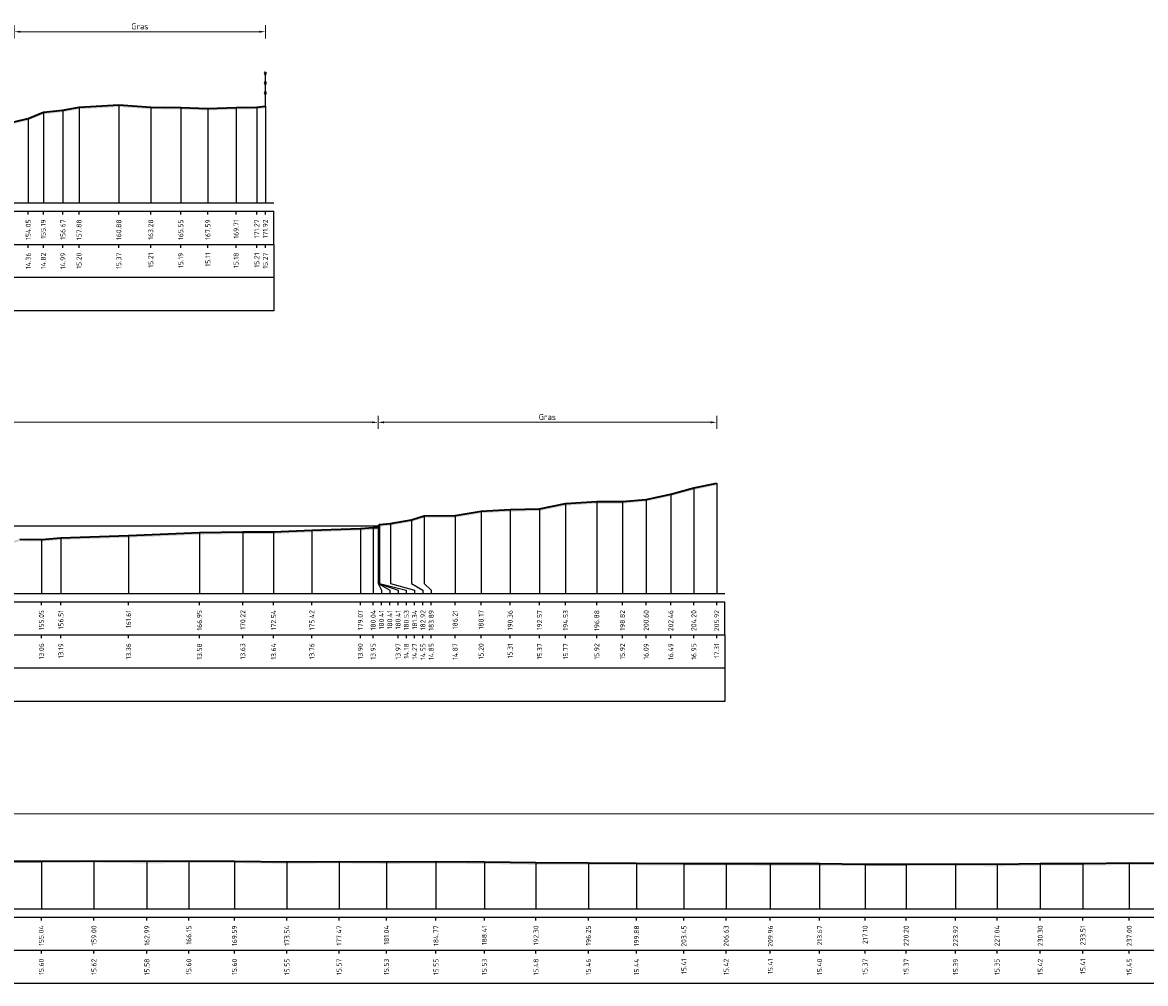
# Model space of a CAD drawing. Header units: metres. Extents: x 197882 to 206172, y 361908 to 364395.
# Tile 38 of 41: x 205937 to 206022, y 364260 to 364333. Entities that reach past the tile are written whole.
import ezdxf
from ezdxf.enums import TextEntityAlignment as Align

# ---------------------------------------------------------------- set-up
doc = ezdxf.new("R2010")
doc.units = ezdxf.units.M
doc.header["$PDMODE"] = 35
doc.header["$PDSIZE"] = 0.075
for name, color, linetype, lineweight in [('B-ME-IE-TERREINAFSCHEIDING_KUNSTMATIG_RASTERHEKWERK-SD', 20, 'Continuous', 25), ('X-ME-AL-PROFIEL_HUIDIG MAAIVELD-GD', 252, 'Continuous', 0), ('X-XX-AL-DETAIL1-M', 7, 'Continuous', 18), ('X-XX-AL-DWARSPROFIEL_PROFIELLIJN MAAIVELD-GD', 8, 'Continuous', 35)]:
    doc.layers.add(name, color=color, linetype=linetype, lineweight=lineweight)
doc.layers.add('X-ME-AL-PROFIEL_WATERLIJN-GD', color=150, linetype='Continuous')
doc.layers.add('X-ME-AL-PROFIELRASTER-S', color=7, linetype='Continuous')
doc.styles.add('NLCS-ISO-ANNOTATIEF-T18', font='NLCS-ISO.ttf', dxfattribs={"height": 1.8})
doc.styles.add('NLCS-ISO-ANNOTATIVE-T18', font='NLCS-ISO.ttf', dxfattribs={"height": 1.8})
doc.dimstyles.new('NLCS-ANNOTATIEF-T18-PIJL_L2_H0', dxfattribs={"dimtxt": 2.5, "dimasz": 1.8, "dimexe": 2, "dimexo": 2, "dimgap": 0.7, "dimtad": 1, "dimzin": 0, "dimdsep": 46, "dimtxsty": 'NLCS-ISO-ANNOTATIEF-T18', "dimcen": 0, "dimdle": 2, "dimclrd": 256, "dimclre": 256, "dimclrt": 10, "dimaunit": 2, "dimadec": 0, "dimazin": 0, "dimtfac": 1, "dimtdec": 3, "dimtofl": 0, "dimtmove": 0, "dimatfit": 3, "dimfxl": 2, "dimfxlon": 1, "dimtfillclr": 256, "dimtolj": 1, "dimtzin": 0, "dimlwd": -1, "dimlwe": -1, "dimarcsym": 0})

# ---------------------------------------------------------------- blocks, each defined once
blk = doc.blocks.new('SAL-PROFIELRASTER_BALK_EIND1-D')
at = {"color": 0, "linetype": 'ByBlock', "lineweight": -2}
blk.add_line((1, -12.5), (1, -2.5), dxfattribs=at)
at = {"color": 0, "linetype": 'ByBlock', "lineweight": -2, "flags": 128}
for points in [[(0, 0), (1, 0)], [(0, -2.5), (1, -2.5)], [(0, -12.5), (1, -12.5)]]:
    blk.add_lwpolyline(points, dxfattribs=at)
blk = doc.blocks.new('SAL-PROFIELRASTER_BALK_EIND2-D')
at = {"color": 0, "linetype": 'ByBlock', "lineweight": -2}
for p, q in [((1, -2.5), (1, -12.5)), ((1, -12.5), (0, -12.5))]:
    blk.add_line(p, q, dxfattribs=at)
blk = doc.blocks.new('SAL-PROFIELRASTER_BALK_DATA-D')
at = {"color": 0, "linetype": 'ByBlock', "lineweight": -2}
blk.add_lwpolyline([(0, -3.5), (0, -2.5)], dxfattribs=at)
at = {"color": 0, "linetype": 'ByBlock', "lineweight": -2, "style": 'NLCS-ISO-ANNOTATIVE-T18'}
blk.add_attdef('GETAL', text='', height=1.5, rotation=90, dxfattribs=at).set_placement((0.75, -5), align=Align.RIGHT)
blk = doc.blocks.new('SAL-PROFIELRASTER_AANHAAL-D')
at = {"color": 9, "linetype": 'ByBlock', "lineweight": -2, "flags": 128}
blk.add_lwpolyline([(0, 1), (0, 0)], dxfattribs=at)
blk = doc.blocks.new('SAL-PROFIELRASTER_AANHAAL_STAGGER-D')
at = {"color": 9, "linetype": 'ByBlock', "lineweight": -2, "flags": 128}
for points in [[(0, 0), (0, -0.25)], [(0, -0.25), (1, -0.75)], [(1, -0.75), (1, -1)]]:
    blk.add_lwpolyline(points, dxfattribs=at)
blk = doc.blocks.new('*D18')
at = {"layer": 'Defpoints', "color": 0, "transparency": 16777216}
for p in [(205783.859, 364272.932), (205783.859, 364265.773), (206058.694, 364265.773)]:
    blk.add_point(p, dxfattribs=at)
at = {"layer": 'X-XX-AL-DETAIL1-M', "transparency": 16777216}
for p, q in [((205783.859, 364272.432), (205783.859, 364273.432)), ((206058.244, 364272.932), (205784.309, 364272.932)), ((206058.694, 364272.432), (206058.694, 364273.432))]:
    blk.add_line(p, q, dxfattribs=at)
for points in [[(205784.309, 364273.007), (205784.309, 364272.857), (205783.859, 364272.932)], [(206058.244, 364273.007), (206058.244, 364272.857), (206058.694, 364272.932)]]:
    blk.add_solid(points, dxfattribs=at)
at = {"layer": 'X-XX-AL-DETAIL1-M', "color": 10, "transparency": 16777216, "insert": (205861.611, 364273.332), "char_height": 0.45, "attachment_point": 5, "style": 'NLCS-ISO-ANNOTATIEF-T18'}
blk.add_mtext('\\A1;Gras', dxfattribs=at)
blk = doc.blocks.new('SIE-RASTERHEKWERK-SOD')
at = {"flags": 128}
for points in [[(-0.035, 1.035), (0.035, 0.965)], [(-0.035, 0.965), (0, 1), (0.035, 1.035)], [(-0.035, 0.735), (0.035, 0.665)], [(-0.035, 0.665), (0, 0.7), (0.035, 0.735)], [(0, 0), (0, 1)], [(-0.035, 0.435), (0.035, 0.365)], [(-0.035, 0.365), (0, 0.4), (0.035, 0.435)]]:
    blk.add_lwpolyline(points, dxfattribs=at)
blk = doc.blocks.new('*D71')
at = {"layer": 'Defpoints', "color": 0, "transparency": 16777216}
for p in [(205936.861, 364331.809), (205936.861, 364325.033), (205955.777, 364318.925)]:
    blk.add_point(p, dxfattribs=at)
at = {"layer": 'X-XX-AL-DETAIL1-M', "transparency": 16777216}
for p, q in [((205936.861, 364331.309), (205936.861, 364332.309)), ((205955.777, 364331.309), (205955.777, 364332.309)), ((205955.327, 364331.809), (205937.311, 364331.809))]:
    blk.add_line(p, q, dxfattribs=at)
for points in [[(205937.311, 364331.884), (205937.311, 364331.734), (205936.861, 364331.809)], [(205955.327, 364331.884), (205955.327, 364331.734), (205955.777, 364331.809)]]:
    blk.add_solid(points, dxfattribs=at)
at = {"layer": 'X-XX-AL-DETAIL1-M', "color": 10, "transparency": 16777216, "insert": (205946.319, 364332.209), "char_height": 0.45, "attachment_point": 5, "style": 'NLCS-ISO-ANNOTATIEF-T18'}
blk.add_mtext('\\A1;Gras', dxfattribs=at)
blk = doc.blocks.new('*D73')
at = {"layer": 'Defpoints', "color": 0, "transparency": 16777216}
for p in [(205811.547, 364302.4), (205811.547, 364294.603), (205964.272, 364294.609)]:
    blk.add_point(p, dxfattribs=at)
at = {"layer": 'X-XX-AL-DETAIL1-M', "transparency": 16777216}
for p, q in [((205811.547, 364301.9), (205811.547, 364302.9)), ((205964.272, 364301.9), (205964.272, 364302.9)), ((205963.822, 364302.4), (205811.997, 364302.4))]:
    blk.add_line(p, q, dxfattribs=at)
for points in [[(205811.997, 364302.475), (205811.997, 364302.325), (205811.547, 364302.4)], [(205963.822, 364302.475), (205963.822, 364302.325), (205964.272, 364302.4)]]:
    blk.add_solid(points, dxfattribs=at)
at = {"layer": 'X-XX-AL-DETAIL1-M', "color": 10, "transparency": 16777216, "insert": (205887.91, 364302.8), "char_height": 0.45, "attachment_point": 5, "style": 'NLCS-ISO-ANNOTATIEF-T18'}
blk.add_mtext('\\A1;Waterbodem met slib', dxfattribs=at)
blk = doc.blocks.new('*D74')
at = {"layer": 'Defpoints', "color": 0, "transparency": 16777216}
for p in [(205964.272, 364302.4), (205964.272, 364294.609), (205989.776, 364289.516)]:
    blk.add_point(p, dxfattribs=at)
at = {"layer": 'X-XX-AL-DETAIL1-M', "transparency": 16777216}
for p, q in [((205964.272, 364301.9), (205964.272, 364302.9)), ((205989.776, 364301.9), (205989.776, 364302.9)), ((205989.326, 364302.4), (205964.722, 364302.4))]:
    blk.add_line(p, q, dxfattribs=at)
for points in [[(205964.722, 364302.475), (205964.722, 364302.325), (205964.272, 364302.4)], [(205989.326, 364302.475), (205989.326, 364302.325), (205989.776, 364302.4)]]:
    blk.add_solid(points, dxfattribs=at)
at = {"layer": 'X-XX-AL-DETAIL1-M', "color": 10, "transparency": 16777216, "insert": (205977.024, 364302.8), "char_height": 0.45, "attachment_point": 5, "style": 'NLCS-ISO-ANNOTATIEF-T18'}
blk.add_mtext('\\A1;Gras', dxfattribs=at)

msp = doc.modelspace()

# ---------------------------------------------------------------- hatches: boundary and pattern name
at = {"layer": 'X-ME-AL-PROFIEL_HUIDIG MAAIVELD-GD'}
h = msp.add_hatch(dxfattribs=at)
h.set_pattern_fill('AGR-MAAIVELD', color=256, scale=0.05, pattern_type=2)
h.set_pattern_definition([(45, (2.30706, 60.61458), (-0.25000007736, 0.25000007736), []), (45, (2.27135, 60.6503), (0, 0.50000015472), [0.3535535, -0.3535535]), (45, (2.23564, 60.686), (0, 0.50000015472), [0.3535535, -0.3535535]), (45, (2.19942, 60.72222), (0, 0.50000015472), [0.3535535, -0.3535535]), (45, (2.1642, 60.75744), (0, 0.50000015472), [0.3535535, -0.3535535]), (45, (2.1285, 60.79315), (0, 0.50000015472), [0.3535535, -0.3535535]), (45, (2.09278, 60.82887), (0, 0.50000015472), [0.3535535, -0.3535535]), (315, (2.30706, 60.61458), (0.25000007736, 0.25000007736), []), (315, (2.34278, 60.6503), (0.50000015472, -1e-16), [0.3535535, -0.3535535]), (315, (2.3785, 60.686), (0.50000015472, -1e-16), [0.3535535, -0.3535535]), (315, (2.4147, 60.72222), (0.50000015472, -1e-16), [0.3535535, -0.3535535]), (315, (2.44992, 60.75744), (0.50000015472, -1e-16), [0.3535535, -0.3535535]), (315, (2.48564, 60.79315), (0.50000015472, -1e-16), [0.3535535, -0.3535535]), (315, (2.52135, 60.82887), (0.50000015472, -1e-16), [0.3535535, -0.3535535])])
h.paths.add_polyline_path([(205955.777, 364326.199), (205955.777, 364326.049), (205955.131, 364325.986), (205953.568, 364325.952), (205951.444, 364325.881), (205949.405, 364325.964), (205947.14, 364325.986), (205944.734, 364326.144), (205941.739, 364325.978), (205940.524, 364325.763), (205939.05, 364325.596), (205937.911, 364325.136), (205936.724, 364324.85), (205935.893, 364324.757), (205934.784, 364324.649), (205933.992, 364324.72), (205932.797, 364324.61), (205930.308, 364324.544), (205927.586, 364324.334), (205923.696, 364324.022), (205918.682, 364323.741), (205913.108, 364323.484), (205908.226, 364322.928), (205901.352, 364322.465), (205895.678, 364322.778), (205892.494, 364323.157), (205888.26, 364323.183), (205883.877, 364323.127), (205878.403, 364322.754), (205871.748, 364322.434), (205866.136, 364321.445), (205862.225, 364321.421), (205857.945, 364321.364), (205850.934, 364321.457), (205848.351, 364321.381), (205843.127, 364321.481), (205837.674, 364321.554), (205831.655, 364321.613), (205826.807, 364321.844), (205821.389, 364322.364), (205815.85, 364323.929), (205813.451, 364324.289), (205810.062, 364324.674), (205809.001, 364324.784), (205807.983, 364324.814), (205807.406, 364324.883), (205807.388, 364324.894), (205806.836, 364324.96), (205805.635, 364325.088), (205803.887, 364325.38), (205802.047, 364325.706), (205800.375, 364325.891), (205798.489, 364326.184), (205796.843, 364326.528), (205795.178, 364326.975), (205794.027, 364327.194), (205791.286, 364327.391), (205788.978, 364327.487), (205786.466, 364327.479), (205783.859, 364327.48), (205783.859, 364327.63), (205786.466, 364327.629), (205788.978, 364327.637), (205791.286, 364327.541), (205794.027, 364327.344), (205795.178, 364327.125), (205796.843, 364326.678), (205798.489, 364326.334), (205800.375, 364326.041), (205802.047, 364325.856), (205803.887, 364325.53), (205805.635, 364325.238), (205806.836, 364325.11), (205807.388, 364325.044), (205807.406, 364325.033), (205807.983, 364324.964), (205809.001, 364324.934), (205810.062, 364324.824), (205813.451, 364324.439), (205815.85, 364324.079), (205821.389, 364322.514), (205826.807, 364321.994), (205831.655, 364321.763), (205837.674, 364321.704), (205843.127, 364321.631), (205848.351, 364321.531), (205850.934, 364321.607), (205857.945, 364321.514), (205862.225, 364321.571), (205866.136, 364321.595), (205871.748, 364322.584), (205878.403, 364322.904), (205883.877, 364323.277), (205888.26, 364323.333), (205892.494, 364323.307), (205895.678, 364322.928), (205901.352, 364322.615), (205908.226, 364323.078), (205913.108, 364323.634), (205918.682, 364323.891), (205923.696, 364324.172), (205927.586, 364324.484), (205930.308, 364324.694), (205932.797, 364324.76), (205933.992, 364324.87), (205934.784, 364324.799), (205935.893, 364324.907), (205936.724, 364325), (205937.911, 364325.286), (205939.05, 364325.746), (205940.524, 364325.913), (205941.739, 364326.128), (205944.734, 364326.294), (205947.14, 364326.136), (205949.405, 364326.114), (205951.444, 364326.031), (205953.568, 364326.102), (205955.131, 364326.136)])
h = msp.add_hatch(dxfattribs=at)
h.set_pattern_fill('AGR-MAAIVELD', color=256, scale=0.05, pattern_type=2)
h.set_pattern_definition([(45, (0.7585, 70.3239), (-0.25000007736, 0.25000007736), []), (45, (0.72278, 70.3596), (0, 0.50000015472), [0.3535535, -0.3535535]), (45, (0.68707, 70.39532), (0, 0.50000015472), [0.3535535, -0.3535535]), (45, (0.65085, 70.43153), (0, 0.50000015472), [0.3535535, -0.3535535]), (45, (0.61564, 70.46675), (0, 0.50000015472), [0.3535535, -0.3535535]), (45, (0.57992, 70.50246), (0, 0.50000015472), [0.3535535, -0.3535535]), (45, (0.5442, 70.53818), (0, 0.50000015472), [0.3535535, -0.3535535]), (315, (0.7585, 70.3239), (0.25000007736, 0.25000007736), []), (315, (0.7942, 70.3596), (0.50000015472, -1e-16), [0.3535535, -0.3535535]), (315, (0.82992, 70.39532), (0.50000015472, -1e-16), [0.3535535, -0.3535535]), (315, (0.86614, 70.43153), (0.50000015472, -1e-16), [0.3535535, -0.3535535]), (315, (0.90135, 70.46675), (0.50000015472, -1e-16), [0.3535535, -0.3535535]), (315, (0.93707, 70.50246), (0.50000015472, -1e-16), [0.3535535, -0.3535535]), (315, (0.97278, 70.53818), (0.50000015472, -1e-16), [0.3535535, -0.3535535])])
h.paths.add_polyline_path([(205989.776, 364297.821), (205988.056, 364297.465), (205986.32, 364297.003), (205984.461, 364296.601), (205982.677, 364296.431), (205980.743, 364296.439), (205978.392, 364296.283), (205976.431, 364295.887), (205974.215, 364295.826), (205972.028, 364295.718), (205970.071, 364295.382), (205967.749, 364295.366), (205966.781, 364295.066), (205965.201, 364294.788), (205964.384, 364294.698), (205964.272, 364294.609), (205964.266, 364294.49), (205963.896, 364294.47), (205962.933, 364294.417), (205959.28, 364294.278), (205956.396, 364294.154), (205954.075, 364294.147), (205950.812, 364294.1), (205945.465, 364293.873), (205940.37, 364293.704), (205938.909, 364293.575), (205937.272, 364293.613), (205933.473, 364292.484), (205928.859, 364292.321), (205925.803, 364292.489), (205919.735, 364292.589), (205917.211, 364292.563), (205914.452, 364292.471), (205908.902, 364292.636), (205902.81, 364293.064), (205898.796, 364292.868), (205891.161, 364292.187), (205884.458, 364291.966), (205879.794, 364291.947), (205876.071, 364292.059), (205870.865, 364292.047), (205866.311, 364291.945), (205861.701, 364291.936), (205854.332, 364291.969), (205848.692, 364292.117), (205844.852, 364292.223), (205840.029, 364292.337), (205833.959, 364292.626), (205828.768, 364293.02), (205823.124, 364293.098), (205819.815, 364293.383), (205816.992, 364293.567), (205814.29, 364293.957), (205812.525, 364294.23), (205811.894, 364294.409), (205811.547, 364294.603), (205811.194, 364294.726), (205810.2, 364294.899), (205809.004, 364295.352), (205808.226, 364295.845), (205807.479, 364295.954), (205805.553, 364295.983), (205803.289, 364295.969), (205801.099, 364295.99), (205798.832, 364296.01), (205796.356, 364296.052), (205794.312, 364296.03), (205791.904, 364296.09), (205789.726, 364296.134), (205787.762, 364296.163), (205785.587, 364296.205), (205783.859, 364296.232), (205783.859, 364296.082), (205785.587, 364296.055), (205787.762, 364296.013), (205789.726, 364295.984), (205791.904, 364295.94), (205794.312, 364295.88), (205796.356, 364295.902), (205798.832, 364295.86), (205801.099, 364295.84), (205803.289, 364295.819), (205805.553, 364295.833), (205807.479, 364295.804), (205808.226, 364295.695), (205809.004, 364295.202), (205810.2, 364294.749), (205811.194, 364294.576), (205811.547, 364294.453), (205811.894, 364294.259), (205812.525, 364294.08), (205814.29, 364293.807), (205816.992, 364293.417), (205819.815, 364293.233), (205823.124, 364292.948), (205828.768, 364292.87), (205833.959, 364292.476), (205840.029, 364292.187), (205844.852, 364292.073), (205848.692, 364291.967), (205854.332, 364291.819), (205861.701, 364291.786), (205866.311, 364291.795), (205870.865, 364291.897), (205876.071, 364291.909), (205879.794, 364291.797), (205884.458, 364291.816), (205891.161, 364292.037), (205898.796, 364292.718), (205902.81, 364292.914), (205908.902, 364292.486), (205914.452, 364292.321), (205917.211, 364292.413), (205919.735, 364292.439), (205925.803, 364292.339), (205928.859, 364292.171), (205933.473, 364292.334), (205937.272, 364293.463), (205938.909, 364293.425), (205940.37, 364293.554), (205945.465, 364293.723), (205950.812, 364293.95), (205954.075, 364293.997), (205956.396, 364294.004), (205959.28, 364294.128), (205962.933, 364294.267), (205963.896, 364294.32), (205964.266, 364294.34), (205964.272, 364294.459), (205964.384, 364294.548), (205965.201, 364294.638), (205966.781, 364294.916), (205967.749, 364295.216), (205970.071, 364295.232), (205972.028, 364295.568), (205974.215, 364295.676), (205976.431, 364295.737), (205978.392, 364296.133), (205980.743, 364296.289), (205982.677, 364296.281), (205984.461, 364296.451), (205986.32, 364296.853), (205988.056, 364297.315), (205989.776, 364297.671)])
h = msp.add_hatch(dxfattribs=at)
h.set_pattern_fill('AGR-MAAIVELD', color=256, scale=0.05, pattern_type=2)
h.set_pattern_definition([(45, (-3.94736, 88.7381), (-0.25000007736, 0.25000007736), []), (45, (-3.98308, 88.7738), (0, 0.50000015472), [0.3535535, -0.3535535]), (45, (-4.0188, 88.8095), (0, 0.50000015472), [0.3535535, -0.3535535]), (45, (-4.055, 88.84573), (0, 0.50000015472), [0.3535535, -0.3535535]), (45, (-4.09022, 88.88094), (0, 0.50000015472), [0.3535535, -0.3535535]), (45, (-4.12593, 88.91666), (0, 0.50000015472), [0.3535535, -0.3535535]), (45, (-4.16165, 88.95237), (0, 0.50000015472), [0.3535535, -0.3535535]), (315, (-3.94736, 88.7381), (0.25000007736, 0.25000007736), []), (315, (-3.91165, 88.7738), (0.50000015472, -1e-16), [0.3535535, -0.3535535]), (315, (-3.87593, 88.8095), (0.50000015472, -1e-16), [0.3535535, -0.3535535]), (315, (-3.83972, 88.84573), (0.50000015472, -1e-16), [0.3535535, -0.3535535]), (315, (-3.8045, 88.88094), (0.50000015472, -1e-16), [0.3535535, -0.3535535]), (315, (-3.7688, 88.91666), (0.50000015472, -1e-16), [0.3535535, -0.3535535]), (315, (-3.73308, 88.95237), (0.50000015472, -1e-16), [0.3535535, -0.3535535])])
h.paths.add_polyline_path([(206058.694, 364268.278), (206058.694, 364268.128), (206056.755, 364268.105), (206054.901, 364268.32), (206053.026, 364268.658), (206050.638, 364268.776), (206047.564, 364268.958), (206044.231, 364269.111), (206041.149, 364269.136), (206037.967, 364269.116), (206034.783, 364269.09), (206031.68, 364269.101), (206028.204, 364269.095), (206024.446, 364269.07), (206020.86, 364269.075), (206017.365, 364269.035), (206014.154, 364269.038), (206010.9, 364268.974), (206007.775, 364269.008), (206004.054, 364268.996), (206000.955, 364268.99), (205997.534, 364269.026), (205993.818, 364269.029), (205990.491, 364269.044), (205987.308, 364269.036), (205983.739, 364269.062), (205980.111, 364269.084), (205976.164, 364269.102), (205972.273, 364269.151), (205968.629, 364269.175), (205964.898, 364269.154), (205961.325, 364269.196), (205957.4, 364269.172), (205953.448, 364269.219), (205950.008, 364269.225), (205946.852, 364269.199), (205942.859, 364269.241), (205938.899, 364269.218), (205935.142, 364269.223), (205932.026, 364269.26), (205928.492, 364269.241), (205925.201, 364269.259), (205921.953, 364269.248), (205918.218, 364269.264), (205913.983, 364269.251), (205910.799, 364269.264), (205907.127, 364269.249), (205903.465, 364269.233), (205899.561, 364269.272), (205895.673, 364269.246), (205891.741, 364269.258), (205888.026, 364269.263), (205884.191, 364269.272), (205880.676, 364269.253), (205877.137, 364269.223), (205873.384, 364269.229), (205869.43, 364269.241), (205865.38, 364269.265), (205861.505, 364269.275), (205857.725, 364269.255), (205853.644, 364269.282), (205849.613, 364269.287), (205845.684, 364269.277), (205841.774, 364269.27), (205838.288, 364269.256), (205834.645, 364269.259), (205830.823, 364269.276), (205826.896, 364269.262), (205823.072, 364269.268), (205819.002, 364269.245), (205815.288, 364269.212), (205811.474, 364269.219), (205808.163, 364269.226), (205805.03, 364269.255), (205801.09, 364269.35), (205797.771, 364269.377), (205793.784, 364269.492), (205790.18, 364269.213), (205786.409, 364268.859), (205783.859, 364268.71), (205783.859, 364268.86), (205786.409, 364269.009), (205790.18, 364269.363), (205793.784, 364269.642), (205797.771, 364269.527), (205801.09, 364269.5), (205805.03, 364269.405), (205808.163, 364269.376), (205811.474, 364269.369), (205815.288, 364269.362), (205819.002, 364269.395), (205823.072, 364269.418), (205826.896, 364269.412), (205830.823, 364269.426), (205834.645, 364269.409), (205838.288, 364269.406), (205841.774, 364269.42), (205845.684, 364269.427), (205849.613, 364269.437), (205853.644, 364269.432), (205857.725, 364269.405), (205861.505, 364269.425), (205865.38, 364269.415), (205869.43, 364269.391), (205873.384, 364269.379), (205877.137, 364269.373), (205880.676, 364269.403), (205884.191, 364269.422), (205888.026, 364269.413), (205891.741, 364269.408), (205895.673, 364269.396), (205899.561, 364269.422), (205903.465, 364269.383), (205907.127, 364269.399), (205910.799, 364269.414), (205913.983, 364269.401), (205918.218, 364269.414), (205921.953, 364269.398), (205925.201, 364269.409), (205928.492, 364269.391), (205932.026, 364269.41), (205935.142, 364269.373), (205938.899, 364269.368), (205942.859, 364269.391), (205946.852, 364269.349), (205950.008, 364269.375), (205953.448, 364269.369), (205957.4, 364269.322), (205961.325, 364269.346), (205964.898, 364269.304), (205968.629, 364269.325), (205972.273, 364269.301), (205976.164, 364269.252), (205980.111, 364269.234), (205983.739, 364269.212), (205987.308, 364269.186), (205990.491, 364269.194), (205993.818, 364269.179), (205997.534, 364269.176), (206000.955, 364269.14), (206004.054, 364269.146), (206007.775, 364269.158), (206010.9, 364269.124), (206014.154, 364269.188), (206017.365, 364269.185), (206020.86, 364269.225), (206024.446, 364269.22), (206028.204, 364269.245), (206031.68, 364269.251), (206034.783, 364269.24), (206037.967, 364269.266), (206041.149, 364269.286), (206044.231, 364269.261), (206047.564, 364269.108), (206050.638, 364268.926), (206053.026, 364268.808), (206054.901, 364268.47), (206056.755, 364268.255)])

# ---------------------------------------------------------------- linework, layer by layer
at = {"layer": 'X-ME-AL-PROFIEL_WATERLIJN-GD'}
msp.add_lwpolyline([(205811.547, 364294.603), (205964.272, 364294.609)], dxfattribs=at)
at = {"layer": 'X-XX-AL-DWARSPROFIEL_PROFIELLIJN MAAIVELD-GD'}
for points in [[(205936.724, 364325), (205937.911, 364325.286), (205939.05, 364325.746), (205940.524, 364325.913), (205941.739, 364326.128), (205944.734, 364326.294), (205947.14, 364326.136), (205949.405, 364326.114), (205951.444, 364326.031), (205953.568, 364326.102), (205955.131, 364326.136), (205955.777, 364326.199)], [(205937.272, 364293.613), (205938.909, 364293.575), (205940.37, 364293.704), (205945.465, 364293.873), (205950.812, 364294.1), (205954.075, 364294.147), (205956.396, 364294.154), (205959.28, 364294.278), (205962.933, 364294.417), (205963.896, 364294.47), (205964.266, 364294.49), (205964.272, 364294.609), (205964.384, 364294.698), (205965.201, 364294.788), (205966.781, 364295.066), (205967.749, 364295.366), (205970.071, 364295.382), (205972.028, 364295.718), (205974.215, 364295.826), (205976.431, 364295.887), (205978.392, 364296.283), (205980.743, 364296.439), (205982.677, 364296.431), (205984.461, 364296.601), (205986.32, 364297.003), (205988.056, 364297.465), (205989.776, 364297.821)], [(205935.142, 364269.373), (205938.899, 364269.368), (205942.859, 364269.391), (205946.852, 364269.349), (205950.008, 364269.375), (205953.448, 364269.369), (205957.4, 364269.322), (205961.325, 364269.346), (205964.898, 364269.304), (205968.629, 364269.325), (205972.273, 364269.301), (205976.164, 364269.252), (205980.111, 364269.234), (205983.739, 364269.212), (205987.308, 364269.186), (205990.491, 364269.194), (205993.818, 364269.179), (205997.534, 364269.176), (206000.955, 364269.14), (206004.054, 364269.146), (206007.775, 364269.158), (206010.9, 364269.124), (206014.154, 364269.188), (206017.365, 364269.185), (206020.86, 364269.225), (206024.446, 364269.22)]]:
    msp.add_lwpolyline(points, dxfattribs=at)

# ---------------------------------------------------------------- block references
at = {"layer": 'B-ME-IE-TERREINAFSCHEIDING_KUNSTMATIG_RASTERHEKWERK-SD', "xscale": 2.5, "yscale": 2.5, "zscale": 2.5}
msp.add_blockref('SIE-RASTERHEKWERK-SOD', (205955.777, 364326.199), dxfattribs=at)
at = {"layer": 'X-ME-AL-PROFIELRASTER-S'}
for p, yscale in [((205944.734, 364318.925), 7.369), ((205939.05, 364318.925), 6.821), ((205940.524, 364318.925), 6.988), ((205941.739, 364318.925), 7.202999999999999), ((205947.14, 364318.925), 7.211), ((205949.405, 364318.925), 7.189), ((205951.444, 364318.925), 7.106), ((205953.568, 364318.925), 7.177), ((205955.131, 364318.925), 7.211), ((205955.777, 364318.925), 7.273999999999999), ((205937.911, 364318.925), 6.361000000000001), ((205988.056, 364289.516), 7.949000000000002), ((205989.776, 364289.516), 8.305), ((205984.461, 364289.516), 7.085000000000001), ((205986.32, 364289.516), 7.486999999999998), ((205974.215, 364289.516), 6.31), ((205976.431, 364289.516), 6.371), ((205978.392, 364289.516), 6.766999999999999), ((205980.743, 364289.516), 6.923), ((205982.677, 364289.516), 6.914999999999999), ((205966.781, 364290.516), 4.550000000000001), ((205967.749, 364290.516), 4.85), ((205970.071, 364289.516), 5.866), ((205972.028, 364289.516), 6.202), ((205950.812, 364289.516), 4.584), ((205950.812, 364289.516), 4.584), ((205954.075, 364289.516), 4.631), ((205954.075, 364289.516), 4.631), ((205956.396, 364289.516), 4.638), ((205956.396, 364289.516), 4.638), ((205959.28, 364289.516), 4.762), ((205959.28, 364289.516), 4.762), ((205962.933, 364289.516), 4.901), ((205962.933, 364289.516), 4.901), ((205963.896, 364289.516), 4.954000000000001), ((205963.896, 364289.516), 4.954000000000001), ((205964.266, 364290.516), 3.974), ((205964.266, 364290.516), 3.974), ((205964.272, 364290.516), 4.093), ((205964.384, 364290.516), 4.182), ((205965.201, 364290.516), 4.272), ((205938.909, 364289.516), 4.058999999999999), ((205940.37, 364289.516), 4.188000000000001), ((205940.37, 364289.516), 4.188000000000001), ((205945.465, 364289.516), 4.356999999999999), ((205945.465, 364289.516), 4.356999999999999), ((205938.899, 364265.773), 3.595000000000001), ((205942.859, 364265.773), 3.618), ((205946.852, 364265.773), 3.576000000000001), ((205950.008, 364265.773), 3.602), ((205953.448, 364265.773), 3.596), ((205957.4, 364265.773), 3.548999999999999), ((205961.325, 364265.773), 3.573), ((205964.898, 364265.773), 3.531000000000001), ((205968.629, 364265.773), 3.552), ((205972.273, 364265.773), 3.528), ((205976.164, 364265.773), 3.478999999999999), ((205980.111, 364265.773), 3.461), ((205983.739, 364265.773), 3.439), ((205987.308, 364265.773), 3.413), ((205990.491, 364265.773), 3.420999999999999), ((205993.818, 364265.773), 3.406000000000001), ((205997.534, 364265.773), 3.403), ((206000.955, 364265.773), 3.367000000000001), ((206004.054, 364265.773), 3.372999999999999), ((206007.775, 364265.773), 3.385), ((206010.9, 364265.773), 3.351000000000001), ((206014.154, 364265.773), 3.414999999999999), ((206017.365, 364265.773), 3.412000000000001), ((206020.86, 364265.773), 3.452)]:
    msp.add_blockref('SAL-PROFIELRASTER_AANHAAL-D', p, dxfattribs=dict(at, yscale=yscale))
at = {"layer": 'X-ME-AL-PROFIELRASTER-S', "yscale": 0.25}
for name, p, xscale, zscale in [('SAL-PROFIELRASTER_BALK_EIND1-D', (205783.859, 364318.925), 172.5433699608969, 172.5433699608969), ('SAL-PROFIELRASTER_BALK_EIND2-D', (205783.859, 364316.425), 172.5433699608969, 172.5433699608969), ('SAL-PROFIELRASTER_BALK_EIND2-D', (205783.859, 364313.925), 172.5433699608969, 172.5433699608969), ('SAL-PROFIELRASTER_BALK_EIND1-D', (205783.859, 364289.516), 206.5425505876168, 206.5425505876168), ('SAL-PROFIELRASTER_BALK_EIND2-D', (205783.859, 364287.016), 206.5425505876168, 206.5425505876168), ('SAL-PROFIELRASTER_BALK_EIND2-D', (205783.859, 364284.516), 206.5425505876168, 206.5425505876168), ('SAL-PROFIELRASTER_BALK_EIND1-D', (205783.859, 364265.773), 275.4599491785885, 275.4599491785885), ('SAL-PROFIELRASTER_BALK_EIND2-D', (205783.859, 364263.273), 275.4599491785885, 275.4599491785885)]:
    msp.add_blockref(name, p, dxfattribs=dict(at, xscale=xscale, zscale=zscale))
at = {"layer": 'X-ME-AL-PROFIELRASTER-S', "xscale": 0.25, "yscale": 0.25, "zscale": 0.25}
for p, values in [((205937.911, 364318.925), {'GETAL': '154.05'}), ((205939.05, 364318.925), {'GETAL': '155.19'}), ((205940.524, 364318.925), {'GETAL': '156.67'}), ((205941.739, 364318.925), {'GETAL': '157.88'}), ((205944.734, 364318.925), {'GETAL': '160.88'}), ((205947.14, 364318.925), {'GETAL': '163.28'}), ((205949.405, 364318.925), {'GETAL': '165.55'}), ((205951.444, 364318.925), {'GETAL': '167.59'}), ((205953.568, 364318.925), {'GETAL': '169.71'}), ((205955.131, 364318.925), {'GETAL': '171.27'}), ((205955.777, 364318.925), {'GETAL': '171.92'}), ((205937.911, 364316.425), {'GETAL': '14.36'}), ((205939.05, 364316.425), {'GETAL': '14.82'}), ((205940.524, 364316.425), {'GETAL': '14.99'}), ((205941.739, 364316.425), {'GETAL': '15.20'}), ((205944.734, 364316.425), {'GETAL': '15.37'}), ((205947.14, 364316.425), {'GETAL': '15.21'}), ((205949.405, 364316.425), {'GETAL': '15.19'}), ((205951.444, 364316.425), {'GETAL': '15.11'}), ((205953.568, 364316.425), {'GETAL': '15.18'}), ((205955.131, 364316.425), {'GETAL': '15.21'}), ((205955.777, 364316.425), {'GETAL': '15.27'}), ((205938.909, 364289.516), {'GETAL': '155.05'}), ((205940.37, 364289.516), {'GETAL': '156.51'}), ((205940.37, 364289.516), {'GETAL': '156.51'}), ((205945.465, 364289.516), {'GETAL': '161.61'}), ((205945.465, 364289.516), {'GETAL': '161.61'}), ((205950.812, 364289.516), {'GETAL': '166.95'}), ((205950.812, 364289.516), {'GETAL': '166.95'}), ((205954.075, 364289.516), {'GETAL': '170.22'}), ((205954.075, 364289.516), {'GETAL': '170.22'}), ((205956.396, 364289.516), {'GETAL': '172.54'}), ((205956.396, 364289.516), {'GETAL': '172.54'}), ((205959.28, 364289.516), {'GETAL': '175.42'}), ((205959.28, 364289.516), {'GETAL': '175.42'}), ((205962.933, 364289.516), {'GETAL': '179.07'}), ((205962.933, 364289.516), {'GETAL': '179.07'}), ((205963.896, 364289.516), {'GETAL': '180.04'}), ((205963.896, 364289.516), {'GETAL': '180.04'}), ((205964.521, 364289.516), {'GETAL': '180.41'}), ((205965.146, 364289.516), {'GETAL': '180.41'}), ((205965.771, 364289.516), {'GETAL': '180.41'}), ((205966.396, 364289.516), {'GETAL': '180.53'}), ((205967.021, 364289.516), {'GETAL': '181.34'}), ((205967.646, 364289.516), {'GETAL': '182.92'}), ((205968.271, 364289.516), {'GETAL': '183.89'}), ((205970.071, 364289.516), {'GETAL': '186.21'}), ((205972.028, 364289.516), {'GETAL': '188.17'}), ((205974.215, 364289.516), {'GETAL': '190.36'}), ((205976.431, 364289.516), {'GETAL': '192.57'}), ((205978.392, 364289.516), {'GETAL': '194.53'}), ((205980.743, 364289.516), {'GETAL': '196.88'}), ((205982.677, 364289.516), {'GETAL': '198.82'}), ((205984.461, 364289.516), {'GETAL': '200.60'}), ((205986.32, 364289.516), {'GETAL': '202.46'}), ((205988.056, 364289.516), {'GETAL': '204.20'}), ((205989.776, 364289.516), {'GETAL': '205.92'}), ((205938.909, 364287.016), {'GETAL': '13.06'}), ((205940.37, 364287.016), {'GETAL': '13.19'}), ((205945.465, 364287.016), {'GETAL': '13.36'}), ((205950.812, 364287.016), {'GETAL': '13.58'}), ((205954.075, 364287.016), {'GETAL': '13.63'}), ((205956.396, 364287.016), {'GETAL': '13.64'}), ((205959.28, 364287.016), {'GETAL': '13.76'}), ((205962.933, 364287.016), {'GETAL': '13.90'}), ((205963.896, 364287.016), {'GETAL': '13.95'}), ((205965.771, 364287.016), {'GETAL': '13.97'}), ((205966.396, 364287.016), {'GETAL': '14.18'}), ((205967.021, 364287.016), {'GETAL': '14.27'}), ((205967.646, 364287.016), {'GETAL': '14.55'}), ((205968.271, 364287.016), {'GETAL': '14.85'}), ((205970.071, 364287.016), {'GETAL': '14.87'}), ((205972.028, 364287.016), {'GETAL': '15.20'}), ((205974.215, 364287.016), {'GETAL': '15.31'}), ((205976.431, 364287.016), {'GETAL': '15.37'}), ((205978.392, 364287.016), {'GETAL': '15.77'}), ((205980.743, 364287.016), {'GETAL': '15.92'}), ((205982.677, 364287.016), {'GETAL': '15.92'}), ((205984.461, 364287.016), {'GETAL': '16.09'}), ((205986.32, 364287.016), {'GETAL': '16.49'}), ((205988.056, 364287.016), {'GETAL': '16.95'}), ((205989.776, 364287.016), {'GETAL': '17.31'}), ((205938.899, 364265.773), {'GETAL': '155.04'}), ((205942.859, 364265.773), {'GETAL': '159.00'}), ((205946.852, 364265.773), {'GETAL': '162.99'}), ((205950.008, 364265.773), {'GETAL': '166.15'}), ((205953.448, 364265.773), {'GETAL': '169.59'}), ((205957.4, 364265.773), {'GETAL': '173.54'}), ((205961.325, 364265.773), {'GETAL': '177.47'}), ((205964.898, 364265.773), {'GETAL': '181.04'}), ((205968.629, 364265.773), {'GETAL': '184.77'}), ((205972.273, 364265.773), {'GETAL': '188.41'}), ((205976.164, 364265.773), {'GETAL': '192.30'}), ((205980.111, 364265.773), {'GETAL': '196.25'}), ((205983.739, 364265.773), {'GETAL': '199.88'}), ((205987.308, 364265.773), {'GETAL': '203.45'}), ((205990.491, 364265.773), {'GETAL': '206.63'}), ((205993.818, 364265.773), {'GETAL': '209.96'}), ((205997.534, 364265.773), {'GETAL': '213.67'}), ((206000.955, 364265.773), {'GETAL': '217.10'}), ((206004.054, 364265.773), {'GETAL': '220.20'}), ((206007.775, 364265.773), {'GETAL': '223.92'}), ((206010.9, 364265.773), {'GETAL': '227.04'}), ((206014.154, 364265.773), {'GETAL': '230.30'}), ((206017.365, 364265.773), {'GETAL': '233.51'}), ((206020.86, 364265.773), {'GETAL': '237.00'}), ((205938.899, 364263.273), {'GETAL': '15.60'}), ((205942.859, 364263.273), {'GETAL': '15.62'}), ((205946.852, 364263.273), {'GETAL': '15.58'}), ((205950.008, 364263.273), {'GETAL': '15.60'}), ((205953.448, 364263.273), {'GETAL': '15.60'}), ((205957.4, 364263.273), {'GETAL': '15.55'}), ((205961.325, 364263.273), {'GETAL': '15.57'}), ((205964.898, 364263.273), {'GETAL': '15.53'}), ((205968.629, 364263.273), {'GETAL': '15.55'}), ((205972.273, 364263.273), {'GETAL': '15.53'}), ((205976.164, 364263.273), {'GETAL': '15.48'}), ((205980.111, 364263.273), {'GETAL': '15.46'}), ((205983.739, 364263.273), {'GETAL': '15.44'}), ((205987.308, 364263.273), {'GETAL': '15.41'}), ((205990.491, 364263.273), {'GETAL': '15.42'}), ((205993.818, 364263.273), {'GETAL': '15.41'}), ((205997.534, 364263.273), {'GETAL': '15.40'}), ((206000.955, 364263.273), {'GETAL': '15.37'}), ((206004.054, 364263.273), {'GETAL': '15.37'}), ((206007.775, 364263.273), {'GETAL': '15.39'}), ((206010.9, 364263.273), {'GETAL': '15.35'}), ((206014.154, 364263.273), {'GETAL': '15.42'}), ((206017.365, 364263.273), {'GETAL': '15.41'}), ((206020.86, 364263.273), {'GETAL': '15.45'})]:
    msp.add_blockref('SAL-PROFIELRASTER_BALK_DATA-D', p, dxfattribs=at).add_auto_attribs(values)
at = {"layer": 'X-ME-AL-PROFIELRASTER-S'}
for p, xscale, zscale in [((205964.266, 364290.516), 0.254234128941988, 0.254234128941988), ((205964.266, 364290.516), 1.504234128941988, 1.504234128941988), ((205964.272, 364290.516), 0.8738128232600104, 0.8738128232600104), ((205964.384, 364290.516), 2.011530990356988, 2.011530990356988), ((205965.201, 364290.516), 1.819357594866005, 1.819357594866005), ((205966.781, 364290.516), 0.8647736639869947, 0.8647736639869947), ((205967.749, 364290.516), 0.5216322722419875, 0.5216322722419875)]:
    msp.add_blockref('SAL-PROFIELRASTER_AANHAAL_STAGGER-D', p, dxfattribs=dict(at, xscale=xscale, zscale=zscale))

# ---------------------------------------------------------------- dimensions: what is measured, and where the dimension line sits
at = {"layer": 'X-XX-AL-DETAIL1-M'}
for base, p1, p2, text, picture, middle in [((205936.861, 364331.809), (205955.777, 364318.925), (205936.861, 364325.033), 'Gras', '*D71', (205946.319, 364331.809)), ((205811.547, 364302.4), (205964.272, 364294.609), (205811.547, 364294.603), 'Waterbodem met slib', '*D73', (205887.91, 364302.4)), ((205964.272, 364302.4), (205989.776, 364289.516), (205964.272, 364294.609), 'Gras', '*D74', (205977.024, 364302.4)), ((205783.859, 364272.932), (206058.694, 364265.773), (205783.859, 364265.773), 'Gras', '*D18', (205861.611, 364272.932))]:
    dim = msp.add_linear_dim(base=base, p1=p1, p2=p2, text=text, dimstyle='NLCS-ANNOTATIEF-T18-PIJL_L2_H0', dxfattribs=at)
    dim.commit()
    dim.dimension.update_dxf_attribs({"geometry": picture, "text_midpoint": middle, "dimtype": 160})

doc.saveas('drawing.dxf')
